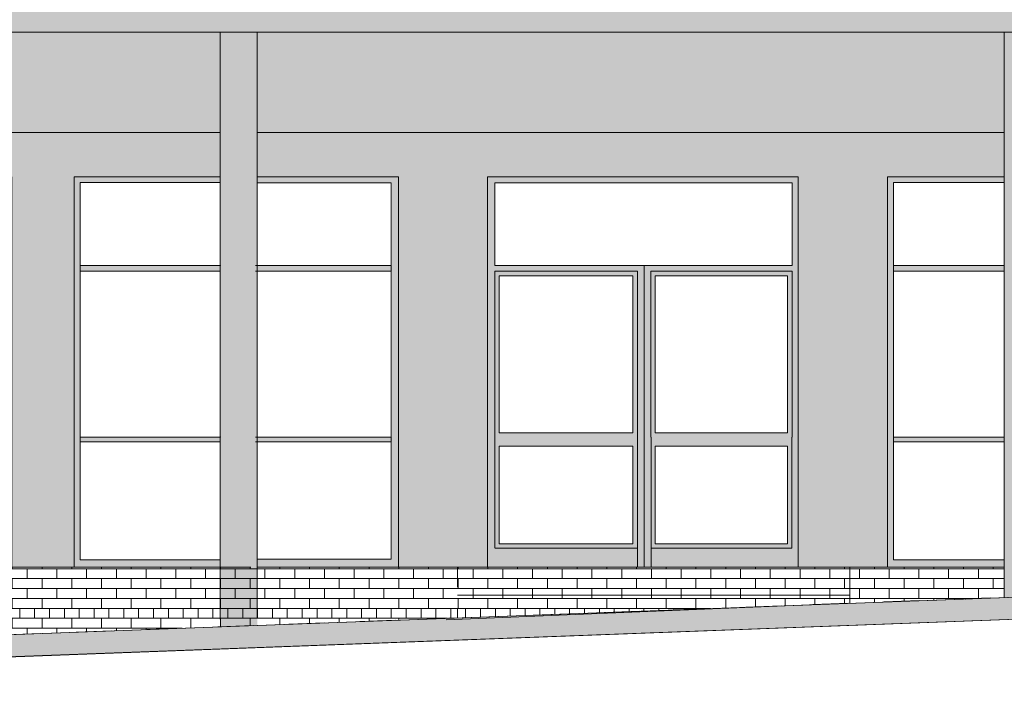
# Model space of a CAD drawing. Header units: millimetres. Extents: x -68772 to 137055, y -73300 to 19650.
# Tile 165 of 212: x 72209 to 78867, y -43661 to -39170. Entities that reach past the tile are written whole.
import ezdxf

# ---------------------------------------------------------------- set-up
doc = ezdxf.new("R2010")
doc.units = ezdxf.units.MM
doc.header["$MEASUREMENT"] = 0
doc.linetypes.add('Przerywana', pattern=[480, 240, -240])
for name, color, linetype, lineweight in [('Floors_Nr_pióra__1', 7, 'Continuous', 18), ('Nowe_0_Nr_pióra__1', 7, 'Continuous', 18), ('Nowe_440-K Belki_Nr_pióra__1', 7, 'Continuous', 18), ('Nowe_810-G Ogólne_Nr_pióra__1', 7, 'Continuous', 18), ('Nowe_810-G Ogólne_Nr_pióra__22', 22, 'Continuous', 18), ('Nowe_810-G Ogólne_Nr_pióra__26', 13, 'Continuous', 18), ('Nowe_810-G Ogólne_Nr_pióra__61', 255, 'Continuous', 18), ('Nowe_810-G Ogólne_Nr_pióra__9', 254, 'Continuous', 18), ('Nowe_Walls_Nr_pióra__1', 7, 'Continuous', 18), ('Spot Elevations_Nr_pióra__1', 7, 'Continuous', 18), ('Walls_Nr_pióra__1', 7, 'Continuous', 18)]:
    doc.layers.add(name, color=color, linetype=linetype, lineweight=lineweight)
pattern_1 = [(0, (0, 0), (0, 67), []), (90, (0, 0), (-201, 0), [67, -67]), (90, (100.5, 67), (-201, 0), [67, -201, 67, -67]), (90, (50.25, 201), (-100.5, 0), [67, -335])]

msp = doc.modelspace()

# ---------------------------------------------------------------- hatches: boundary and pattern name
at = {"layer": 'Nowe_0_Nr_pióra__1', "linetype": 'Continuous', "lineweight": 18}
msp.add_hatch(color=7, dxfattribs=at).paths.add_polyline_path([(67164.6, -43510.9), (79374.3, -43055.5), (82812.9, -42966.6), (89123.8, -42805.5), (89814.2, -42805.5), (89814.2, -42955.5), (82579, -43122.3), (79374.3, -43205.5), (67164.6, -43660.9)])
at = {"layer": 'Nowe_810-G Ogólne_Nr_pióra__1', "linetype": 'Continuous', "lineweight": 18}
h = msp.add_hatch(dxfattribs=at)
h.set_pattern_fill('CEGŁA___WIĄZANIE_POSPOLITE', style=0, pattern_type=2)
h.set_pattern_definition(pattern_1)
h.paths.add_polyline_path([(69313.9, -42869.3), (69313.9, -43430.8), (75168.3, -43212.4), (75168.3, -42869.3)])
h = msp.add_hatch(dxfattribs=at)
h.set_pattern_fill('CEGŁA___WIĄZANIE_POSPOLITE', style=0, pattern_type=2)
h.set_pattern_definition(pattern_1)
h.paths.add_polyline_path([(75168.3, -42869.3), (77822.1, -42869.3), (77822.1, -43112.3), (75168.3, -43212.4)])
h = msp.add_hatch(dxfattribs=at)
h.set_pattern_fill('CEGŁA___WIĄZANIE_POSPOLITE', style=0, pattern_type=2)
h.set_pattern_definition(pattern_1)
h.paths.add_polyline_path([(77572.5, -43122.7), (78864.9, -43073.5), (78864.9, -42869.3), (78077.1, -42869.3), (77822.1, -42869.3), (77822.1, -43112.3)])
at = {"layer": 'Nowe_810-G Ogólne_Nr_pióra__22', "linetype": 'Continuous', "lineweight": 18}
msp.add_hatch(color=22, dxfattribs=at).paths.add_polyline_path([(67346.3, -39254.8), (67353.6, -38804.8), (89655.6, -38804.8), (89655.6, -39254.8)])
at = {"layer": 'Nowe_810-G Ogólne_Nr_pióra__26', "linetype": 'Continuous', "lineweight": 0}
for points in [[(73564.9, -40232.3), (73564.9, -40271.6), (72617.3, -40271.6), (72617.3, -42816.1), (73564.9, -42816.1), (73564.9, -42869.3), (72577.3, -42869.3), (72577.3, -40232.3)], [(74777.6, -42869.3), (73814.9, -42869.3), (73814.9, -42816.1), (74727.2, -42816.1), (74727.2, -40271.6), (73814.9, -40271.6), (73814.9, -40232.3), (74777.6, -40232.3)], [(78077.1, -40232.3), (78864.9, -40232.3), (78864.9, -40270.8), (78117.1, -40270.8), (78117.1, -40835.4), (78864.9, -40835.4), (78864.9, -40870.4), (78117.1, -40870.4), (78117.1, -41994.1), (78864.9, -41994.1), (78864.9, -42021.6), (78117.1, -42021.6), (78117.1, -42816.8), (78864.9, -42816.8), (78864.9, -42869.3), (78077.1, -42869.3)], [(72617.3, -40831.1), (73564.9, -40831.1), (73564.9, -40870.4), (72617.3, -40870.4)], [(73814.9, -40870.4), (73814.9, -40831.1), (74727.2, -40831.1), (74727.2, -40870.4)], [(72617.3, -41991), (73564.9, -41991), (73564.9, -42021.6), (72617.3, -42021.6)], [(73814.9, -42021.6), (73814.9, -41991), (74727.2, -41991), (74727.2, -42021.6)]]:
    msp.add_hatch(color=25, dxfattribs=at).paths.add_polyline_path(points)
h = msp.add_hatch(color=25, dxfattribs=at)
h.paths.add_polyline_path([(75372.2, -40232.3), (77472.2, -40232.3), (77472.2, -42869.3), (75372.2, -42869.3)])
h.paths.add_polyline_path([(75422.2, -40271.6), (77432.2, -40271.6), (77432.2, -40831.1), (75422.2, -40831.1)], flags=0)
h.paths.add_polyline_path([(75452.2, -40900.4), (76355.6, -40900.4), (76355.6, -41961), (75452.2, -41961)], flags=0)
h.paths.add_polyline_path([(75452.2, -42051.6), (76355.6, -42051.6), (76355.6, -42711.9), (75452.2, -42711.9)], flags=0)
h.paths.add_polyline_path([(76507.1, -40900.4), (77400.6, -40900.4), (77400.6, -41961), (76507.1, -41961)], flags=0)
h.paths.add_polyline_path([(76507.1, -42051.6), (77400.6, -42051.6), (77400.6, -42711.9), (76507.1, -42711.9)], flags=0)
at = {"layer": 'Nowe_810-G Ogólne_Nr_pióra__61', "linetype": 'Continuous', "lineweight": 18}
for points in [[(69655.8, -42869.3), (69708.8, -42869.3), (69955.8, -42869.3), (69955.8, -40232.3), (70949.6, -40232.3), (72156.1, -40232.3), (72156.1, -42869.3), (72577.3, -42869.3), (72577.3, -40232.3), (73564.9, -40232.3), (73564.9, -39932.3), (70985.8, -39932.3), (69655.8, -39932.3)], [(73814.9, -40232.3), (73814.9, -39932.3), (74770.9, -39932.3), (75372.2, -39932.3), (77472.2, -39932.3), (78077.1, -39932.3), (78864.9, -39932.3), (78864.9, -40232.3), (78077.1, -40232.3), (78077.1, -42869.3), (77472.2, -42869.3), (77472.2, -40232.3), (75372.2, -40232.3), (75372.2, -42869.3), (74770.9, -42869.3), (74770.9, -40232.3)]]:
    msp.add_hatch(color=255, dxfattribs=at).paths.add_polyline_path(points)
at = {"layer": 'Nowe_810-G Ogólne_Nr_pióra__9', "linetype": 'Continuous', "lineweight": 18}
for points in [[(69313.9, -39254.8), (69313.9, -42869.3), (69655.8, -42869.3), (69655.8, -39932.3), (70985.8, -39932.3), (73564.9, -39932.3), (73564.9, -39254.8), (71067.8, -39254.8)], [(73814.9, -39254.8), (73564.9, -39254.8), (73564.9, -43268.9), (73814.9, -43268.9)], [(73814.9, -39932.3), (78864.9, -39932.3), (78864.9, -39254.8), (73814.9, -39254.8)], [(79114.9, -39254.8), (78864.9, -39254.8), (78864.9, -43074.4), (79114.9, -43074.4)]]:
    msp.add_hatch(color=254, dxfattribs=at).paths.add_polyline_path(points)

# ---------------------------------------------------------------- linework, layer by layer
at = {"layer": 'Floors_Nr_pióra__1', "color": 7, "linetype": 'Continuous', "lineweight": 18}
for p, q in [((79374.3, -43055.5), (68676.6, -43455.5)), ((68676.6, -43605.5), (79374.3, -43205.5))]:
    msp.add_line(p, q, dxfattribs=at)
at = {"layer": 'Nowe_0_Nr_pióra__1', "color": 7, "linetype": 'Continuous', "lineweight": 18, "flags": 128}
msp.add_lwpolyline([(67164.6, -43510.9), (79374.3, -43055.5), (82812.9, -42966.6), (89123.8, -42805.5), (89814.2, -42805.5), (89814.2, -42955.5), (82579, -43122.3), (79374.3, -43205.5), (67164.6, -43660.9)], close=True, dxfattribs=at)
at = {"layer": 'Nowe_440-K Belki_Nr_pióra__1', "color": 7, "linetype": 'Continuous', "lineweight": 18}
msp.add_line((89655.6, -39254.8), (67346.3, -39254.8), dxfattribs=at)
at = {"layer": 'Nowe_810-G Ogólne_Nr_pióra__1', "color": 7, "linetype": 'Przerywana', "lineweight": 18, "flags": 128}
for points in [[(67346.3, -39254.8), (67353.6, -38804.8), (89655.6, -38804.8), (89655.6, -39254.8)], [(69313.9, -42869.3), (69313.9, -43430.8), (75168.3, -43212.4), (75168.3, -42869.3)], [(75168.3, -42869.3), (77822.1, -42869.3), (77822.1, -43112.3), (75168.3, -43212.4)], [(77572.5, -43122.7), (78864.9, -43073.5), (78864.9, -42869.3), (78077.1, -42869.3), (77822.1, -42869.3), (77822.1, -43112.3)]]:
    msp.add_lwpolyline(points, close=True, dxfattribs=at)
at = {"layer": 'Nowe_810-G Ogólne_Nr_pióra__1', "color": 7, "linetype": 'Continuous', "lineweight": 18, "flags": 128}
for points in [[(69655.8, -42869.3), (69708.8, -42869.3), (69955.8, -42869.3), (69955.8, -40232.3), (70949.6, -40232.3), (72156.1, -40232.3), (72156.1, -42869.3), (72577.3, -42869.3), (72577.3, -40232.3), (73564.9, -40232.3), (73564.9, -39932.3), (70985.8, -39932.3), (69655.8, -39932.3)], [(73814.9, -40232.3), (73814.9, -39932.3), (74770.9, -39932.3), (75372.2, -39932.3), (77472.2, -39932.3), (78077.1, -39932.3), (78864.9, -39932.3), (78864.9, -40232.3), (78077.1, -40232.3), (78077.1, -42869.3), (77472.2, -42869.3), (77472.2, -40232.3), (75372.2, -40232.3), (75372.2, -42869.3), (74770.9, -42869.3), (74770.9, -40232.3)]]:
    msp.add_lwpolyline(points, close=True, dxfattribs=at)
at = {"layer": 'Nowe_Walls_Nr_pióra__1', "color": 7, "linetype": 'Continuous', "lineweight": 18}
for p, q in [((72577.3, -40232.3), (73564.9, -40232.3)), ((72577.3, -42869.3), (72577.3, -40232.3)), ((72617.3, -40270.8), (72617.3, -42819.4)), ((73564.9, -40270.8), (72617.3, -40270.8)), ((73814.9, -40232.3), (74770.9, -40232.3)), ((73814.9, -40271.6), (74720.6, -40271.6)), ((74720.6, -40271.6), (74720.6, -42816.1)), ((74770.9, -40232.3), (74770.9, -42869.3)), ((75372.2, -42869.3), (75372.2, -40232.3)), ((75422.2, -40271.6), (77432.2, -40271.6)), ((75422.2, -40831.1), (75422.2, -40271.6)), ((77432.2, -40271.6), (77432.2, -40831.1)), ((77472.2, -40232.3), (77472.2, -42869.3)), ((78077.1, -42869.3), (78077.1, -40232.3)), ((78864.9, -40270.8), (78117.1, -40270.8)), ((78117.1, -40270.8), (78117.1, -42819.4)), ((78077.1, -42869.3), (78077.1, -40669.2)), ((73564.9, -40831.1), (72617.3, -40831.1)), ((72617.3, -40870.4), (73564.9, -40870.4)), ((74720.6, -40831.1), (73802.6, -40831.1)), ((73802.6, -40870.4), (74720.6, -40870.4)), ((75372.2, -40831.1), (75372.2, -42869.3)), ((77432.2, -40831.1), (75422.2, -40831.1)), ((75422.2, -40870.4), (76387.1, -40870.4)), ((75422.2, -42741.9), (75422.2, -40870.4)), ((76387.1, -40870.4), (76387.1, -42869.3)), ((76432.1, -42869.3), (76432.1, -40831.1)), ((76477.1, -40870.4), (77432.2, -40870.4)), ((76477.1, -41991), (76477.1, -40870.4)), ((77432.2, -40870.4), (77432.2, -41991)), ((77472.2, -42869.3), (77472.2, -40831.1)), ((78864.9, -40831.1), (78117.1, -40831.1)), ((78117.1, -40870.4), (78864.9, -40870.4)), ((75452.2, -40900.4), (76355.6, -40900.4)), ((75452.2, -41961), (75452.2, -40900.4)), ((76355.6, -40900.4), (76355.6, -41961)), ((76507.1, -40900.4), (77400.6, -40900.4)), ((76507.1, -41961), (76507.1, -40900.4)), ((77400.6, -40900.4), (77400.6, -41961)), ((73564.9, -41991), (72617.3, -41991)), ((74720.6, -41991), (73802.6, -41991)), ((76355.6, -41961), (75452.2, -41961)), ((76479.1, -42869.3), (76479.1, -41991)), ((77400.6, -41961), (76507.1, -41961)), ((77430.6, -41990.5), (77430.6, -42741.9)), ((78864.9, -41991), (78117.1, -41991)), ((72617.3, -42021.6), (73564.9, -42021.6)), ((73802.6, -42021.6), (74720.6, -42021.6)), ((75452.2, -42711.9), (75452.2, -42051.6)), ((76355.6, -42051.6), (75452.2, -42051.6)), ((76355.6, -42051.6), (76355.6, -42711.9)), ((76507.1, -42711.9), (76507.1, -42051.6)), ((77400.6, -42051.6), (76507.1, -42051.6)), ((77400.6, -42051.6), (77400.6, -42711.9)), ((78117.1, -42021.6), (78864.9, -42021.6)), ((76385.6, -42741.9), (75424.2, -42741.9)), ((76355.6, -42711.9), (75452.2, -42711.9)), ((77430.6, -42741.9), (76479.1, -42741.9)), ((77430.6, -42741.9), (76479.1, -42741.9)), ((77400.6, -42711.9), (76507.1, -42711.9)), ((70949.6, -42869.3), (73564.9, -42869.3)), ((73564.9, -42869.3), (72577.3, -42869.3)), ((72617.3, -42819.4), (73564.9, -42819.4)), ((74720.6, -42816.1), (73814.9, -42816.1)), ((74770.9, -42869.3), (73814.9, -42869.3)), ((73814.9, -42869.3), (78843.3, -42869.3)), ((73814.9, -42869.3), (74881.9, -42869.3)), ((76285.2, -42869.9), (75438, -42869.9)), ((76427.2, -42868.7), (77472.2, -42868.7)), ((77822.1, -42869.3), (77822.1, -43112.3)), ((78843.3, -42869.3), (78077.1, -42869.3)), ((78117.1, -42819.4), (78864.9, -42819.4)), ((75168.3, -43059.1), (77822.1, -43059.1)), ((77822.1, -43112.3), (75093.8, -43225.7))]:
    msp.add_line(p, q, dxfattribs=at)
for p in [(73564.9, -40831.1), (73564.9, -41991)]:
    msp.add_point(p, dxfattribs=at)
at = {"layer": 'Spot Elevations_Nr_pióra__1', "color": 7, "linetype": 'Continuous', "lineweight": 18}
msp.add_line((78602.4, -43084.9), (78603.6, -43084.9), dxfattribs=at)
at = {"layer": 'Walls_Nr_pióra__1', "color": 7, "linetype": 'Continuous', "lineweight": 18}
for p, q in [((73564.9, -43219.8), (73564.9, -39254.8)), ((73814.9, -43212.4), (73814.9, -39254.8)), ((78864.9, -43074.4), (78864.9, -39254.8)), ((72577.3, -42869.3), (72577.3, -40232.3)), ((72577.3, -40232.3), (73564.9, -40232.3)), ((73814.9, -40232.3), (74770.9, -40232.3)), ((74770.9, -40232.3), (74770.9, -42869.3)), ((75372.2, -42869.3), (75372.2, -40232.3)), ((75372.2, -40232.3), (77472.8, -40232.3)), ((77472.8, -40232.3), (77472.8, -42869.3)), ((78077.1, -42202.4), (78077.1, -40232.3)), ((78077.1, -40232.3), (78843.3, -40232.3)), ((73564.9, -42869.3), (72577.3, -42869.3)), ((74342.4, -42869.3), (73814.9, -42869.3)), ((74770.9, -42869.3), (74342.4, -42869.3))]:
    msp.add_line(p, q, dxfattribs=at)
for p in [(73814.9, -40232.3), (73564.9, -42869.3)]:
    msp.add_point(p, dxfattribs=at)

doc.saveas('drawing.dxf')
